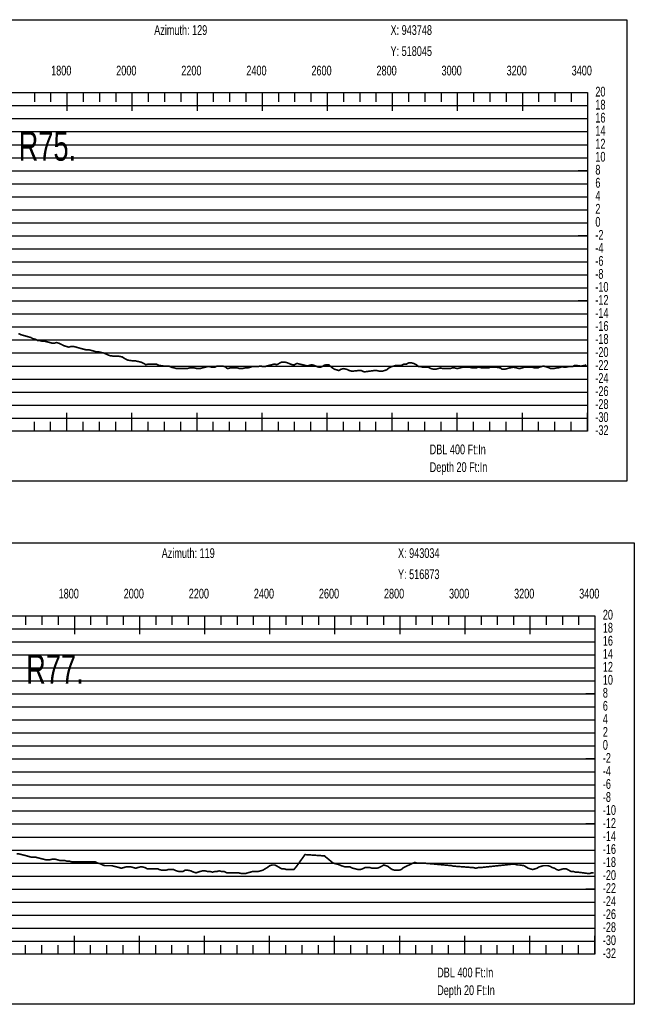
# Model space of a CAD drawing. Header units: inches. Extents: x 471865 to 538526, y 1054316 to 1102451.
# Tile 111 of 131: x 522120 to 524010, y 1085388 to 1088414. Entities that reach past the tile are written whole.
import ezdxf

# ---------------------------------------------------------------- set-up
doc = ezdxf.new("R2010")
doc.units = ezdxf.units.IN
doc.header["$MEASUREMENT"] = 0
for name, color, linetype in [('LABELS', 7, 'Continuous'), ('X_Gr1', 7, 'Continuous'), ('XSECTION', 7, 'Continuous')]:
    doc.layers.add(name, color=color, linetype=linetype)
doc.styles.get("Standard").update_dxf_attribs({"font": 'arial.ttf'})

msp = doc.modelspace()

# ---------------------------------------------------------------- linework, layer by layer
at = {"layer": 'X_Gr1', "color": 6, "linetype": 'Continuous', "lineweight": 18, "true_color": 0xff00ff, "transparency": 33554687, "const_width": 5}
for points in [[(522116.8, 1087449.5), (522124.6, 1087445.5), (522132, 1087443.5), (522138.9, 1087441.5), (522145.9, 1087439.5), (522153.4, 1087437.5), (522161.3, 1087433.5), (522169.2, 1087431.5), (522176.2, 1087427.5), (522182.9, 1087427.5), (522189.8, 1087425.5), (522197.7, 1087425.5), (522206.1, 1087423.5), (522213.8, 1087421.5), (522220.5, 1087419.5), (522226.6, 1087419.5), (522233.3, 1087421.5), (522241.2, 1087419.5), (522249.6, 1087415.5), (522257.4, 1087411.5), (522264.5, 1087409.5), (522271.3, 1087407.5), (522278.5, 1087409.5), (522286.1, 1087409.5), (522293.8, 1087407.5), (522301.1, 1087405.5), (522308.1, 1087403.5), (522315.5, 1087401.5), (522323.5, 1087399.5), (522332, 1087399.5), (522340.3, 1087397.5), (522347.8, 1087395.5), (522354.5, 1087393.5), (522361.3, 1087393.5), (522369.3, 1087391.5), (522378.5, 1087389.5), (522388, 1087385.5), (522396.7, 1087381.5), (522409.9, 1087379.5), (522417, 1087379.5), (522425.7, 1087379.5), (522435.4, 1087377.5), (522444.8, 1087371.5), (522453.1, 1087367.5), (522467, 1087365.5), (522474.9, 1087365.5), (522483.9, 1087363.5), (522493.1, 1087361.5), (522501.4, 1087357.5), (522508.5, 1087353.5), (522515.3, 1087355.5), (522522.8, 1087355.5), (522531.3, 1087355.5), (522540.2, 1087355.5), (522548.4, 1087351.5), (522562.4, 1087349.5), (522570.1, 1087349.5), (522578.7, 1087349.5), (522587.7, 1087345.5), (522596, 1087343.5), (522603.1, 1087341.5), (522609.9, 1087341.5), (522617.4, 1087341.5), (522625.8, 1087341.5), (522634.4, 1087341.5), (522642.4, 1087343.5), (522650.2, 1087343.5), (522658.2, 1087343.5), (522666.3, 1087341.5), (522674, 1087341.5), (522681.5, 1087343.5), (522689.2, 1087345.5), (522697, 1087347.5), (522704.7, 1087347.5), (522712.2, 1087345.5), (522719.7, 1087345.5), (522727.4, 1087349.5), (522735.4, 1087349.5), (522743.5, 1087349.5), (522751.6, 1087347.5), (522759.3, 1087341.5), (522766.8, 1087343.5), (522774.6, 1087343.5), (522782.5, 1087343.5), (522789.9, 1087343.5), (522797, 1087341.5), (522804.7, 1087341.5), (522812.7, 1087343.5), (522821, 1087343.5), (522828.4, 1087345.5), (522834.5, 1087347.5), (522841, 1087347.5), (522849, 1087347.5), (522862.6, 1087349.5), (522866.9, 1087347.5), (522873.7, 1087347.5), (522880, 1087349.5), (522887.1, 1087351.5), (522895.3, 1087353.5), (522903.7, 1087355.5), (522911, 1087353.5), (522918, 1087357.5), (522925.5, 1087361.5), (522934.3, 1087361.5), (522943.5, 1087359.5), (522951.8, 1087355.5), (522959, 1087353.5), (522965.4, 1087353.5), (522972.5, 1087357.5), (522980.8, 1087355.5), (522989.5, 1087353.5), (522997.9, 1087351.5), (523004.8, 1087349.5), (523010.8, 1087351.5), (523017.6, 1087353.5), (523025.8, 1087351.5), (523034.7, 1087347.5), (523042.8, 1087345.5), (523049.8, 1087347.5), (523056.1, 1087351.5), (523062.5, 1087353.5), (523070.3, 1087353.5), (523079.2, 1087345.5), (523088, 1087339.5), (523095.5, 1087337.5), (523101.6, 1087335.5), (523107.8, 1087339.5), (523115.5, 1087341.5), (523124.9, 1087339.5), (523134.1, 1087335.5), (523141.8, 1087333.5), (523161.3, 1087335.5), (523170.1, 1087335.5), (523179.3, 1087331.5), (523195, 1087333.5), (523209.6, 1087335.5), (523218.1, 1087335.5), (523226.9, 1087333.5), (523234.6, 1087333.5), (523241.4, 1087335.5), (523248.1, 1087337.5), (523255.3, 1087343.5), (523263.1, 1087347.5), (523270.7, 1087349.5), (523278.2, 1087351.5), (523285.9, 1087351.5), (523293.9, 1087351.5), (523302, 1087355.5), (523309.6, 1087355.5), (523316.8, 1087359.5), (523323.9, 1087359.5), (523331.3, 1087357.5), (523339.4, 1087353.5), (523347, 1087347.5), (523353.3, 1087347.5), (523359.9, 1087345.5), (523367.8, 1087345.5), (523376.8, 1087345.5), (523385.4, 1087341.5), (523392.8, 1087339.5), (523399.2, 1087339.5), (523405.6, 1087341.5), (523413.4, 1087343.5), (523421.8, 1087341.5), (523429.5, 1087341.5), (523436.3, 1087341.5), (523442.8, 1087341.5), (523450, 1087343.5), (523457.8, 1087343.5), (523465.6, 1087341.5), (523473.3, 1087343.5), (523481.1, 1087345.5), (523489.1, 1087345.5), (523497, 1087345.5), (523504.8, 1087345.5), (523512.6, 1087343.5), (523523.7, 1087343.5), (523527.3, 1087345.5), (523534.5, 1087345.5), (523541.9, 1087343.5), (523549.8, 1087343.5), (523561.7, 1087343.5), (523565.5, 1087345.5), (523572.7, 1087345.5), (523579.7, 1087345.5), (523586.9, 1087345.5), (523598.9, 1087343.5), (523603.2, 1087339.5), (523611.3, 1087339.5), (523618.6, 1087341.5), (523625.4, 1087343.5), (523636, 1087345.5), (523640, 1087345.5), (523648.4, 1087343.5), (523656.6, 1087341.5), (523664.1, 1087343.5), (523670.9, 1087345.5), (523677.9, 1087345.5), (523685.3, 1087345.5), (523697.9, 1087345.5), (523702.2, 1087343.5), (523713.2, 1087343.5), (523716.7, 1087345.5), (523723.4, 1087347.5), (523730.1, 1087349.5), (523737.3, 1087347.5), (523749.1, 1087343.5), (523753.2, 1087341.5), (523760.9, 1087341.5), (523770.3, 1087343.5), (523773.2, 1087343.5), (523783.1, 1087345.5), (523787.1, 1087347.5), (523795.7, 1087345.5), (523807.5, 1087347.5), (523811.1, 1087347.5), (523819.9, 1087347.5), (523826.4, 1087351.5), (523830, 1087351.5), (523843, 1087349.5), (523847.4, 1087349.5), (523858.2, 1087351.5), (523861.5, 1087353.5)], [(522111.6, 1085850.4), (522118.3, 1085850.4), (522126.2, 1085848.4), (522134.2, 1085846.4), (522142, 1085844.4), (522149.2, 1085842.4), (522156.1, 1085840.4), (522162.8, 1085840.4), (522169.3, 1085840.4), (522176.7, 1085838.4), (522184.8, 1085836.4), (522192.9, 1085834.4), (522200.4, 1085832.4), (522206.8, 1085832.4), (522213.4, 1085832.4), (522220.9, 1085834.4), (522229, 1085834.4), (522236.8, 1085832.4), (522243.6, 1085830.4), (522250.5, 1085830.4), (522257.8, 1085830.4), (522265.2, 1085828.4), (522272.7, 1085828.4), (522280.1, 1085826.4), (522287.4, 1085826.4), (522294.3, 1085826.4), (522301.2, 1085826.4), (522308.8, 1085826.4), (522316.4, 1085826.4), (522324, 1085826.4), (522330.9, 1085826.4), (522337.4, 1085826.4), (522344.4, 1085826.4), (522351.9, 1085826.4), (522359.9, 1085822.4), (522367.9, 1085820.4), (522375.4, 1085816.4), (522382.4, 1085814.4), (522388.9, 1085814.4), (522395.8, 1085814.4), (522403.2, 1085814.4), (522411.1, 1085812.4), (522419.2, 1085810.4), (522426.4, 1085808.4), (522433, 1085806.4), (522439.5, 1085808.4), (522446.8, 1085810.4), (522455, 1085810.4), (522463, 1085810.4), (522470.4, 1085808.4), (522477, 1085806.4), (522483.3, 1085808.4), (522490.4, 1085810.4), (522498, 1085810.4), (522505.7, 1085808.4), (522512.9, 1085804.4), (522519.6, 1085804.4), (522526.4, 1085804.4), (522533.6, 1085804.4), (522545.3, 1085804.4), (522549.3, 1085802.4), (522556.8, 1085800.4), (522563.8, 1085800.4), (522570.1, 1085800.4), (522576.8, 1085802.4), (522584.4, 1085802.4), (522593.1, 1085802.4), (522602.2, 1085798.4), (522610.1, 1085796.4), (522616.5, 1085796.4), (522622.3, 1085796.4), (522628.7, 1085800.4), (522637, 1085800.4), (522646.3, 1085798.4), (522655.4, 1085794.4), (522662.5, 1085792.4), (522668.3, 1085794.4), (522674.7, 1085796.4), (522682.2, 1085798.4), (522690.4, 1085798.4), (522698.3, 1085796.4), (522705.9, 1085796.4), (522713.2, 1085794.4), (522720, 1085796.4), (522726.6, 1085796.4), (522733.4, 1085798.4), (522740.9, 1085796.4), (522749.2, 1085796.4), (522757, 1085792.4), (522764.4, 1085792.4), (522771.2, 1085792.4), (522777.8, 1085792.4), (522785.1, 1085792.4), (522792.7, 1085792.4), (522800.8, 1085790.4), (522808.3, 1085790.4), (522815.2, 1085790.4), (522822, 1085792.4), (522829, 1085794.4), (522836.7, 1085796.4), (522844.9, 1085796.4), (522853.2, 1085796.4), (522861.1, 1085798.4), (522867.8, 1085800.4), (522874.3, 1085804.4), (522881.3, 1085808.4), (522889.1, 1085814.4), (522897.3, 1085816.4), (522904.9, 1085816.4), (522912.3, 1085812.4), (522919.2, 1085808.4), (522926.2, 1085804.4), (522933.7, 1085804.4), (522941.1, 1085802.4), (522948.4, 1085802.4), (522955.7, 1085802.4), (522962.9, 1085802.4), (522970, 1085810.4), (522975.9, 1085818.6), (522981.8, 1085826.8), (522987.8, 1085835), (522993.7, 1085843.2), (522997.4, 1085848.4), (522999.6, 1085848.2), (523005.5, 1085847.8), (523011.4, 1085847.5), (523017.3, 1085847.1), (523023.2, 1085846.7), (523029.1, 1085846.3), (523035, 1085845.9), (523040.9, 1085845.5), (523046.8, 1085845.1), (523052.7, 1085844.7), (523057.2, 1085844.4), (523058.6, 1085843.2), (523064.4, 1085838.3), (523070.3, 1085833.5), (523076.2, 1085828.6), (523082.1, 1085823.7), (523083.7, 1085822.4), (523091.3, 1085820.4), (523099.8, 1085818.4), (523108.1, 1085814.4), (523115.1, 1085812.4), (523121.1, 1085810.4), (523127.6, 1085810.4), (523135.5, 1085810.4), (523144.4, 1085806.4), (523153.2, 1085804.4), (523160.4, 1085802.4), (523166.7, 1085802.4), (523173.5, 1085804.4), (523181.2, 1085808.4), (523189.6, 1085808.4), (523197.3, 1085808.4), (523204.1, 1085806.4), (523210.6, 1085806.4), (523217.5, 1085806.4), (523225.1, 1085808.4), (523232.6, 1085812.4), (523239.6, 1085816.4), (523246.1, 1085814.4), (523252.5, 1085812.4), (523259.2, 1085806.4), (523266, 1085802.4), (523272.9, 1085800.4), (523279.8, 1085800.4), (523286.5, 1085800.4), (523293.2, 1085802.4), (523300, 1085808.4), (523305.9, 1085811.1), (523311.8, 1085813.9), (523317.7, 1085816.6), (523323.6, 1085819.4), (523329.5, 1085822.1), (523334.3, 1085824.4), (523341.4, 1085822.4), (523347.7, 1085822.4), (523353.8, 1085822.4), (523360.7, 1085822.4), (523366.5, 1085821.8), (523372.4, 1085821.3), (523378.3, 1085820.8), (523384.2, 1085820.2), (523390.1, 1085819.7), (523396, 1085819.2), (523401.8, 1085818.6), (523407.7, 1085818.1), (523413.6, 1085817.5), (523419.5, 1085817), (523425.4, 1085816.5), (523431.2, 1085815.9), (523437.1, 1085815.4), (523443, 1085814.8), (523447.9, 1085814.4), (523454.3, 1085812.4), (523460.8, 1085812.4), (523466.7, 1085811.9), (523472.6, 1085811.5), (523478.5, 1085811.1), (523484.4, 1085810.6), (523490.3, 1085810.2), (523496.2, 1085809.8), (523502.1, 1085809.3), (523508, 1085808.9), (523513.9, 1085808.5), (523514.7, 1085808.4), (523522.4, 1085806.4), (523529.6, 1085808.4), (523535.6, 1085808.4), (523541.5, 1085809), (523547.5, 1085809.6), (523553.4, 1085810.3), (523559.3, 1085810.9), (523565.2, 1085811.5), (523571.1, 1085812.1), (523577, 1085812.8), (523582.9, 1085813.4), (523588.8, 1085814), (523594.7, 1085814.7), (523600.6, 1085815.3), (523606.5, 1085815.9), (523612.5, 1085816.5), (523618.4, 1085817.2), (523624.3, 1085817.8), (523629.8, 1085818.4), (523636.8, 1085818.4), (523644, 1085818.4), (523650.8, 1085816.4), (523657.2, 1085816.4), (523670.6, 1085814.4), (523677.2, 1085810.4), (523683.8, 1085806.4), (523690.4, 1085804.4), (523697.3, 1085802.4), (523703.9, 1085804.4), (523710.2, 1085806.4), (523716.7, 1085810.4), (523723.6, 1085812.4), (523730.5, 1085814.4), (523736.4, 1085814.4), (523742.3, 1085814.4), (523743.4, 1085814.4), (523750.5, 1085812.4), (523757.8, 1085808.4), (523764.6, 1085806.4), (523770.8, 1085802.4), (523776.9, 1085800.4), (523783.5, 1085802.4), (523790.4, 1085804.4), (523800.8, 1085804.4), (523806.7, 1085801.2), (523812.6, 1085798.1), (523815.8, 1085796.4), (523822.3, 1085796.4), (523829.3, 1085794.4), (523836.1, 1085794.4), (523841.9, 1085793.6), (523847.7, 1085792.9), (523853.6, 1085792.1), (523859.4, 1085791.4), (523865.2, 1085790.6), (523866.8, 1085790.4), (523873, 1085790.4), (523878.6, 1085792.4), (523884.5, 1085792.4)]]:
    msp.add_lwpolyline(points, dxfattribs=at)
at = {"layer": 'XSECTION', "color": 18, "linetype": 'Continuous', "true_color": 0x000000}
for points in [[(520344.3, 1088413.5), (523986.7, 1088413.5), (523986.7, 1086995.5), (520344.3, 1086995.5), (520344.3, 1088413.5)], [(520465.5, 1088189.5), (523865.5, 1088189.5), (523865.5, 1087149.5), (520465.5, 1087149.5), (520465.5, 1088189.5)], [(522165.5, 1088189.5), (522165.5, 1088161.5)], [(522215.5, 1088189.5), (522215.5, 1088161.5)], [(522265.5, 1088189.5), (522265.5, 1088133.1)], [(522265.5, 1088189.5), (522265.5, 1088161.5)], [(522315.5, 1088189.5), (522315.5, 1088161.5)], [(522365.5, 1088189.5), (522365.5, 1088161.5)], [(522415.5, 1088189.5), (522415.5, 1088161.5)], [(522465.5, 1088189.5), (522465.5, 1088133.1)], [(522465.5, 1088189.5), (522465.5, 1088161.5)], [(522515.5, 1088189.5), (522515.5, 1088161.5)], [(522565.5, 1088189.5), (522565.5, 1088161.5)], [(522615.5, 1088189.5), (522615.5, 1088161.5)], [(522665.5, 1088189.5), (522665.5, 1088133.1)], [(522665.5, 1088189.5), (522665.5, 1088161.5)], [(522715.5, 1088189.5), (522715.5, 1088161.5)], [(522765.5, 1088189.5), (522765.5, 1088161.5)], [(522815.5, 1088189.5), (522815.5, 1088161.5)], [(522865.5, 1088189.5), (522865.5, 1088133.1)], [(522865.5, 1088189.5), (522865.5, 1088161.5)], [(522915.5, 1088189.5), (522915.5, 1088161.5)], [(522965.5, 1088189.5), (522965.5, 1088161.5)], [(523015.5, 1088189.5), (523015.5, 1088161.5)], [(523065.5, 1088189.5), (523065.5, 1088133.1)], [(523065.5, 1088189.5), (523065.5, 1088161.5)], [(523115.5, 1088189.5), (523115.5, 1088161.5)], [(523165.5, 1088189.5), (523165.5, 1088161.5)], [(523215.5, 1088189.5), (523215.5, 1088161.5)], [(523265.5, 1088189.5), (523265.5, 1088133.1)], [(523265.5, 1088189.5), (523265.5, 1088161.5)], [(523315.5, 1088189.5), (523315.5, 1088161.5)], [(523365.5, 1088189.5), (523365.5, 1088161.5)], [(523415.5, 1088189.5), (523415.5, 1088161.5)], [(523465.5, 1088189.5), (523465.5, 1088133.1)], [(523465.5, 1088189.5), (523465.5, 1088161.5)], [(523515.5, 1088189.5), (523515.5, 1088161.5)], [(523565.5, 1088189.5), (523565.5, 1088161.5)], [(523615.5, 1088189.5), (523615.5, 1088161.5)], [(523665.5, 1088189.5), (523665.5, 1088133.1)], [(523665.5, 1088189.5), (523665.5, 1088161.5)], [(523715.5, 1088189.5), (523715.5, 1088161.5)], [(523765.5, 1088189.5), (523765.5, 1088161.5)], [(523815.5, 1088189.5), (523815.5, 1088161.5)], [(523865.5, 1088189.5), (523865.5, 1088133.1)], [(523865.5, 1088189.5), (523865.5, 1088161.5)], [(523865.5, 1087949.5), (523837.5, 1087949.5)], [(523865.5, 1087749.5), (523837.5, 1087749.5)], [(523865.5, 1087549.5), (523837.5, 1087549.5)], [(523865.5, 1087349.5), (523837.5, 1087349.5)], [(522265.5, 1087149.5), (522265.5, 1087205.9)], [(522465.5, 1087149.5), (522465.5, 1087205.9)], [(522665.5, 1087149.5), (522665.5, 1087205.9)], [(522865.5, 1087149.5), (522865.5, 1087205.9)], [(523065.5, 1087149.5), (523065.5, 1087205.9)], [(523265.5, 1087149.5), (523265.5, 1087205.9)], [(523465.5, 1087149.5), (523465.5, 1087205.9)], [(523665.5, 1087149.5), (523665.5, 1087205.9)], [(523865.5, 1087149.5), (523865.5, 1087205.9)], [(522165.5, 1087149.5), (522165.5, 1087177.5)], [(522215.5, 1087149.5), (522215.5, 1087177.5)], [(522265.5, 1087149.5), (522265.5, 1087177.5)], [(522315.5, 1087149.5), (522315.5, 1087177.5)], [(522365.5, 1087149.5), (522365.5, 1087177.5)], [(522415.5, 1087149.5), (522415.5, 1087177.5)], [(522465.5, 1087149.5), (522465.5, 1087177.5)], [(522515.5, 1087149.5), (522515.5, 1087177.5)], [(522565.5, 1087149.5), (522565.5, 1087177.5)], [(522615.5, 1087149.5), (522615.5, 1087177.5)], [(522665.5, 1087149.5), (522665.5, 1087177.5)], [(522715.5, 1087149.5), (522715.5, 1087177.5)], [(522765.5, 1087149.5), (522765.5, 1087177.5)], [(522815.5, 1087149.5), (522815.5, 1087177.5)], [(522865.5, 1087149.5), (522865.5, 1087177.5)], [(522915.5, 1087149.5), (522915.5, 1087177.5)], [(522965.5, 1087149.5), (522965.5, 1087177.5)], [(523015.5, 1087149.5), (523015.5, 1087177.5)], [(523065.5, 1087149.5), (523065.5, 1087177.5)], [(523115.5, 1087149.5), (523115.5, 1087177.5)], [(523165.5, 1087149.5), (523165.5, 1087177.5)], [(523215.5, 1087149.5), (523215.5, 1087177.5)], [(523265.5, 1087149.5), (523265.5, 1087177.5)], [(523315.5, 1087149.5), (523315.5, 1087177.5)], [(523365.5, 1087149.5), (523365.5, 1087177.5)], [(523415.5, 1087149.5), (523415.5, 1087177.5)], [(523465.5, 1087149.5), (523465.5, 1087177.5)], [(523515.5, 1087149.5), (523515.5, 1087177.5)], [(523565.5, 1087149.5), (523565.5, 1087177.5)], [(523615.5, 1087149.5), (523615.5, 1087177.5)], [(523665.5, 1087149.5), (523665.5, 1087177.5)], [(523715.5, 1087149.5), (523715.5, 1087177.5)], [(523765.5, 1087149.5), (523765.5, 1087177.5)], [(523815.5, 1087149.5), (523815.5, 1087177.5)], [(523865.5, 1087149.5), (523865.5, 1087177.5)], [(520367.3, 1086806.4), (524009.7, 1086806.4), (524009.7, 1085388.4), (520367.3, 1085388.4), (520367.3, 1086806.4)], [(520488.5, 1086582.4), (523888.5, 1086582.4), (523888.5, 1085542.4), (520488.5, 1085542.4), (520488.5, 1086582.4)], [(522138.5, 1086582.4), (522138.5, 1086554.4)], [(522188.5, 1086582.4), (522188.5, 1086554.4)], [(522238.5, 1086582.4), (522238.5, 1086554.4)], [(522288.5, 1086582.4), (522288.5, 1086526)], [(522288.5, 1086582.4), (522288.5, 1086554.4)], [(522338.5, 1086582.4), (522338.5, 1086554.4)], [(522388.5, 1086582.4), (522388.5, 1086554.4)], [(522438.5, 1086582.4), (522438.5, 1086554.4)], [(522488.5, 1086582.4), (522488.5, 1086526)], [(522488.5, 1086582.4), (522488.5, 1086554.4)], [(522538.5, 1086582.4), (522538.5, 1086554.4)], [(522588.5, 1086582.4), (522588.5, 1086554.4)], [(522638.5, 1086582.4), (522638.5, 1086554.4)], [(522688.5, 1086582.4), (522688.5, 1086526)], [(522688.5, 1086582.4), (522688.5, 1086554.4)], [(522738.5, 1086582.4), (522738.5, 1086554.4)], [(522788.5, 1086582.4), (522788.5, 1086554.4)], [(522838.5, 1086582.4), (522838.5, 1086554.4)], [(522888.5, 1086582.4), (522888.5, 1086526)], [(522888.5, 1086582.4), (522888.5, 1086554.4)], [(522938.5, 1086582.4), (522938.5, 1086554.4)], [(522988.5, 1086582.4), (522988.5, 1086554.4)], [(523038.5, 1086582.4), (523038.5, 1086554.4)], [(523088.5, 1086582.4), (523088.5, 1086526)], [(523088.5, 1086582.4), (523088.5, 1086554.4)], [(523138.5, 1086582.4), (523138.5, 1086554.4)], [(523188.5, 1086582.4), (523188.5, 1086554.4)], [(523238.5, 1086582.4), (523238.5, 1086554.4)], [(523288.5, 1086582.4), (523288.5, 1086526)], [(523288.5, 1086582.4), (523288.5, 1086554.4)], [(523338.5, 1086582.4), (523338.5, 1086554.4)], [(523388.5, 1086582.4), (523388.5, 1086554.4)], [(523438.5, 1086582.4), (523438.5, 1086554.4)], [(523488.5, 1086582.4), (523488.5, 1086526)], [(523488.5, 1086582.4), (523488.5, 1086554.4)], [(523538.5, 1086582.4), (523538.5, 1086554.4)], [(523588.5, 1086582.4), (523588.5, 1086554.4)], [(523638.5, 1086582.4), (523638.5, 1086554.4)], [(523688.5, 1086582.4), (523688.5, 1086526)], [(523688.5, 1086582.4), (523688.5, 1086554.4)], [(523738.5, 1086582.4), (523738.5, 1086554.4)], [(523788.5, 1086582.4), (523788.5, 1086554.4)], [(523838.5, 1086582.4), (523838.5, 1086554.4)], [(523888.5, 1086582.4), (523888.5, 1086526)], [(523888.5, 1086582.4), (523888.5, 1086554.4)], [(523888.5, 1086342.4), (523860.5, 1086342.4)], [(523888.5, 1086142.4), (523860.5, 1086142.4)], [(523888.5, 1085942.4), (523860.5, 1085942.4)], [(523888.5, 1085742.4), (523860.5, 1085742.4)], [(522288.5, 1085542.4), (522288.5, 1085598.8)], [(522488.5, 1085542.4), (522488.5, 1085598.8)], [(522688.5, 1085542.4), (522688.5, 1085598.8)], [(522888.5, 1085542.4), (522888.5, 1085598.8)], [(523088.5, 1085542.4), (523088.5, 1085598.8)], [(523288.5, 1085542.4), (523288.5, 1085598.8)], [(523488.5, 1085542.4), (523488.5, 1085598.8)], [(523688.5, 1085542.4), (523688.5, 1085598.8)], [(523888.5, 1085542.4), (523888.5, 1085598.8)], [(522138.5, 1085542.4), (522138.5, 1085570.4)], [(522188.5, 1085542.4), (522188.5, 1085570.4)], [(522238.5, 1085542.4), (522238.5, 1085570.4)], [(522288.5, 1085542.4), (522288.5, 1085570.4)], [(522338.5, 1085542.4), (522338.5, 1085570.4)], [(522388.5, 1085542.4), (522388.5, 1085570.4)], [(522438.5, 1085542.4), (522438.5, 1085570.4)], [(522488.5, 1085542.4), (522488.5, 1085570.4)], [(522538.5, 1085542.4), (522538.5, 1085570.4)], [(522588.5, 1085542.4), (522588.5, 1085570.4)], [(522638.5, 1085542.4), (522638.5, 1085570.4)], [(522688.5, 1085542.4), (522688.5, 1085570.4)], [(522738.5, 1085542.4), (522738.5, 1085570.4)], [(522788.5, 1085542.4), (522788.5, 1085570.4)], [(522838.5, 1085542.4), (522838.5, 1085570.4)], [(522888.5, 1085542.4), (522888.5, 1085570.4)], [(522938.5, 1085542.4), (522938.5, 1085570.4)], [(522988.5, 1085542.4), (522988.5, 1085570.4)], [(523038.5, 1085542.4), (523038.5, 1085570.4)], [(523088.5, 1085542.4), (523088.5, 1085570.4)], [(523138.5, 1085542.4), (523138.5, 1085570.4)], [(523188.5, 1085542.4), (523188.5, 1085570.4)], [(523238.5, 1085542.4), (523238.5, 1085570.4)], [(523288.5, 1085542.4), (523288.5, 1085570.4)], [(523338.5, 1085542.4), (523338.5, 1085570.4)], [(523388.5, 1085542.4), (523388.5, 1085570.4)], [(523438.5, 1085542.4), (523438.5, 1085570.4)], [(523488.5, 1085542.4), (523488.5, 1085570.4)], [(523538.5, 1085542.4), (523538.5, 1085570.4)], [(523588.5, 1085542.4), (523588.5, 1085570.4)], [(523638.5, 1085542.4), (523638.5, 1085570.4)], [(523688.5, 1085542.4), (523688.5, 1085570.4)], [(523738.5, 1085542.4), (523738.5, 1085570.4)], [(523788.5, 1085542.4), (523788.5, 1085570.4)], [(523838.5, 1085542.4), (523838.5, 1085570.4)], [(523888.5, 1085542.4), (523888.5, 1085570.4)]]:
    msp.add_lwpolyline(points, dxfattribs=at)
at = {"layer": 'XSECTION', "color": 18, "true_color": 0x000000}
for points in [[(520465.5, 1088149.5), (523865.5, 1088149.5)], [(520465.5, 1088109.5), (523865.5, 1088109.5)], [(520465.5, 1088069.5), (523865.5, 1088069.5)], [(520465.5, 1088029.5), (523865.5, 1088029.5)], [(520465.5, 1087989.5), (523865.5, 1087989.5)], [(520465.5, 1087949.5), (523865.5, 1087949.5)], [(520465.5, 1087909.5), (523865.5, 1087909.5)], [(520465.5, 1087869.5), (523865.5, 1087869.5)], [(520465.5, 1087829.5), (523865.5, 1087829.5)], [(520465.5, 1087789.5), (523865.5, 1087789.5)], [(520465.5, 1087749.5), (523865.5, 1087749.5)], [(520465.5, 1087709.5), (523865.5, 1087709.5)], [(520465.5, 1087669.5), (523865.5, 1087669.5)], [(520465.5, 1087629.5), (523865.5, 1087629.5)], [(520465.5, 1087589.5), (523865.5, 1087589.5)], [(520465.5, 1087549.5), (523865.5, 1087549.5)], [(520465.5, 1087509.5), (523865.5, 1087509.5)], [(520465.5, 1087469.5), (523865.5, 1087469.5)], [(520465.5, 1087429.5), (523865.5, 1087429.5)], [(520465.5, 1087389.5), (523865.5, 1087389.5)], [(520465.5, 1087349.5), (523865.5, 1087349.5)], [(520465.5, 1087309.5), (523865.5, 1087309.5)], [(520465.5, 1087269.5), (523865.5, 1087269.5)], [(520465.5, 1087229.5), (523865.5, 1087229.5)], [(520465.5, 1087189.5), (523865.5, 1087189.5)], [(520488.5, 1086542.4), (523888.5, 1086542.4)], [(520488.5, 1086502.4), (523888.5, 1086502.4)], [(520488.5, 1086462.4), (523888.5, 1086462.4)], [(520488.5, 1086422.4), (523888.5, 1086422.4)], [(520488.5, 1086382.4), (523888.5, 1086382.4)], [(520488.5, 1086342.4), (523888.5, 1086342.4)], [(520488.5, 1086302.4), (523888.5, 1086302.4)], [(520488.5, 1086262.4), (523888.5, 1086262.4)], [(520488.5, 1086222.4), (523888.5, 1086222.4)], [(520488.5, 1086182.4), (523888.5, 1086182.4)], [(520488.5, 1086142.4), (523888.5, 1086142.4)], [(520488.5, 1086102.4), (523888.5, 1086102.4)], [(520488.5, 1086062.4), (523888.5, 1086062.4)], [(520488.5, 1086022.4), (523888.5, 1086022.4)], [(520488.5, 1085982.4), (523888.5, 1085982.4)], [(520488.5, 1085942.4), (523888.5, 1085942.4)], [(520488.5, 1085902.4), (523888.5, 1085902.4)], [(520488.5, 1085862.4), (523888.5, 1085862.4)], [(520488.5, 1085822.4), (523888.5, 1085822.4)], [(520488.5, 1085782.4), (523888.5, 1085782.4)], [(520488.5, 1085742.4), (523888.5, 1085742.4)], [(520488.5, 1085702.4), (523888.5, 1085702.4)], [(520488.5, 1085662.4), (523888.5, 1085662.4)], [(520488.5, 1085622.4), (523888.5, 1085622.4)], [(520488.5, 1085582.4), (523888.5, 1085582.4)]]:
    msp.add_lwpolyline(points, dxfattribs=at)

# ---------------------------------------------------------------- texts
at = {"layer": 'LABELS', "color": 18, "true_color": 0x000000, "width": 0.666667}
for s, height, p in [('Azimuth: 129', 30, (522533.9, 1088366.7)), ('X: 943748', 30, (523260.3, 1088366.7)), ('Y: 518045', 30, (523260.3, 1088301.9)), ('1800', 30, (522217.1, 1088242.3)), ('2000', 30, (522417.1, 1088242.3)), ('2200', 30, (522617.1, 1088242.3)), ('2400', 30, (522817.1, 1088242.3)), ('2600', 30, (523017.1, 1088242.3)), ('2800', 30, (523217.1, 1088242.3)), ('3000', 30, (523417.1, 1088242.3)), ('3200', 30, (523617.1, 1088242.3)), ('3400', 30, (523817.1, 1088242.3)), ('20', 30, (523889.9, 1088177.5)), ('18', 30, (523889.9, 1088137.5)), ('16', 30, (523889.9, 1088097.5)), ('14', 30, (523889.9, 1088057.5)), ('R75.', 90, (522117.1, 1087980.3)), ('12', 30, (523889.9, 1088017.5)), ('10', 30, (523889.9, 1087977.5)), ('8', 30, (523889.9, 1087937.5)), ('6', 30, (523889.9, 1087897.5)), ('4', 30, (523889.9, 1087857.5)), ('2', 30, (523889.9, 1087817.5)), ('0', 30, (523889.9, 1087777.5)), ('-2', 30, (523889.9, 1087737.5)), ('-4', 30, (523889.9, 1087697.5)), ('-6', 30, (523889.9, 1087657.5)), ('-8', 30, (523889.9, 1087617.5)), ('-10', 30, (523889.9, 1087577.5)), ('-12', 30, (523889.9, 1087537.5)), ('-14', 30, (523889.9, 1087497.5)), ('-16', 30, (523889.9, 1087457.5)), ('-18', 30, (523889.9, 1087417.5)), ('-20', 30, (523889.9, 1087377.5)), ('-22', 30, (523889.9, 1087337.5)), ('-24', 30, (523889.9, 1087297.5)), ('-26', 30, (523889.9, 1087257.5)), ('-28', 30, (523889.9, 1087217.5)), ('-30', 30, (523889.9, 1087177.5)), ('-32', 30, (523889.9, 1087137.5)), ('DBL 400 Ft:In', 30, (523380.7, 1087078.3)), ('Depth 20 Ft:In', 30, (523380.7, 1087023.9)), ('Azimuth: 119', 30, (522556.9, 1086759.6)), ('X: 943034', 30, (523283.3, 1086759.6)), ('Y: 516873', 30, (523283.3, 1086694.8)), ('1800', 30, (522240.1, 1086635.2)), ('2000', 30, (522440.1, 1086635.2)), ('2200', 30, (522640.1, 1086635.2)), ('2400', 30, (522840.1, 1086635.2)), ('2600', 30, (523040.1, 1086635.2)), ('2800', 30, (523240.1, 1086635.2)), ('3000', 30, (523440.1, 1086635.2)), ('3200', 30, (523640.1, 1086635.2)), ('3400', 30, (523840.1, 1086635.2)), ('20', 30, (523912.9, 1086570.4)), ('18', 30, (523912.9, 1086530.4)), ('16', 30, (523912.9, 1086490.4)), ('14', 30, (523912.9, 1086450.4)), ('R77.', 90, (522140.1, 1086373.2)), ('12', 30, (523912.9, 1086410.4)), ('10', 30, (523912.9, 1086370.4)), ('8', 30, (523912.9, 1086330.4)), ('6', 30, (523912.9, 1086290.4)), ('4', 30, (523912.9, 1086250.4)), ('2', 30, (523912.9, 1086210.4)), ('0', 30, (523912.9, 1086170.4)), ('-2', 30, (523912.9, 1086130.4)), ('-4', 30, (523912.9, 1086090.4)), ('-6', 30, (523912.9, 1086050.4)), ('-8', 30, (523912.9, 1086010.4)), ('-10', 30, (523912.9, 1085970.4)), ('-12', 30, (523912.9, 1085930.4)), ('-14', 30, (523912.9, 1085890.4)), ('-16', 30, (523912.9, 1085850.4)), ('-18', 30, (523912.9, 1085810.4)), ('-20', 30, (523912.9, 1085770.4)), ('-22', 30, (523912.9, 1085730.4)), ('-24', 30, (523912.9, 1085690.4)), ('-26', 30, (523912.9, 1085650.4)), ('-28', 30, (523912.9, 1085610.4)), ('-30', 30, (523912.9, 1085570.4)), ('-32', 30, (523912.9, 1085530.4)), ('DBL 400 Ft:In', 30, (523403.7, 1085471.2)), ('Depth 20 Ft:In', 30, (523403.7, 1085416.8))]:
    msp.add_text(s, height=height, dxfattribs=at).set_placement(p)

doc.saveas('drawing.dxf')
